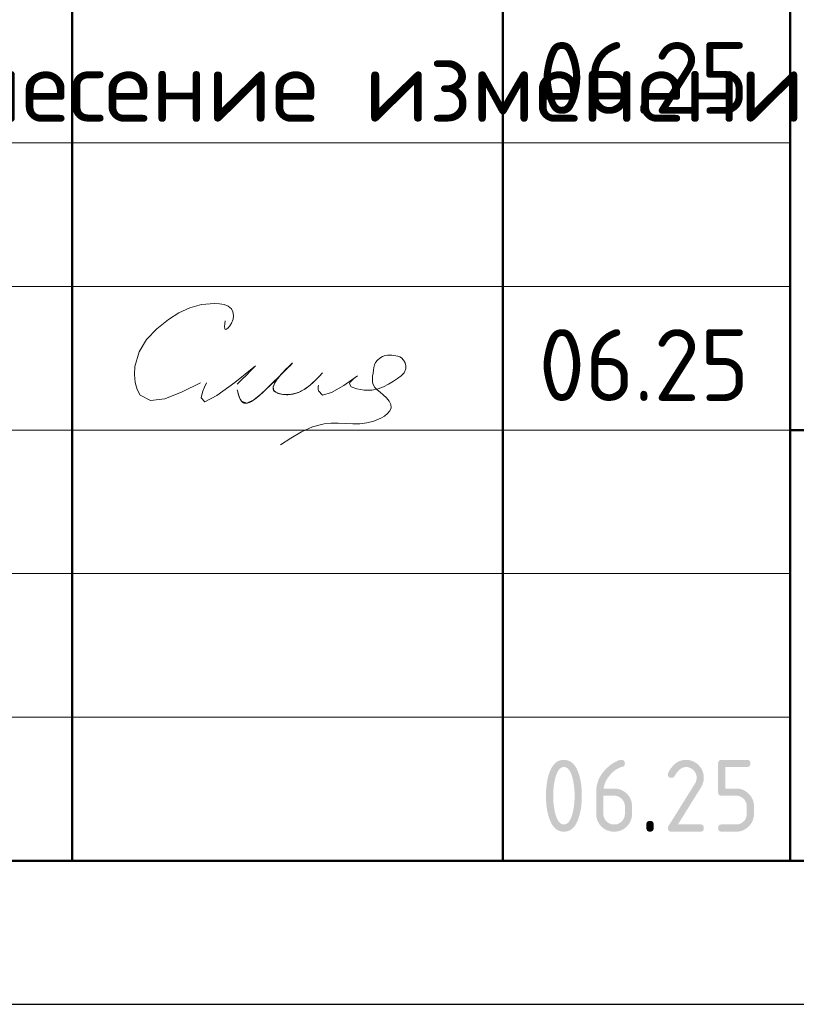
# Model space of a CAD drawing. Header units: millimetres. Extents: x 0 to 50400, y 0 to 35640.
# Tile 3 of 7: x 32181 to 35426, y 0 to 4115. Entities that reach past the tile are written whole.
import ezdxf

# ---------------------------------------------------------------- set-up
doc = ezdxf.new("R2010")
doc.units = ezdxf.units.MM
doc.layers.add('Standard', color=7, linetype='Continuous', lineweight=25)
doc.styles.add('ISOCPEUR', font='txt')

msp = doc.modelspace()

# ---------------------------------------------------------------- hatches: boundary and pattern name
at = {"layer": 'Standard', "linetype": 'Continuous', "lineweight": 25, "transparency": 33554687}
h = msp.add_hatch(color=7, dxfattribs=at)
h.paths.add_polyline_path([(34499.8, 871.5), (34499.8, 880.9), (34499.3, 889.9), (34498.8, 899), (34497.8, 907.7), (34496.8, 916.5), (34495.3, 925), (34493.9, 933.5), (34491.9, 941.7), (34490.4, 948), (34488.7, 953.4), (34487, 958.8), (34485.1, 963.5), (34483.2, 968.2), (34481.1, 972.1), (34479, 975.9), (34476.7, 979), (34474.4, 982.2), (34471.8, 984.5), (34469.3, 986.8), (34466.6, 988.4), (34463.9, 989.9), (34461, 990.7), (34458.1, 991.5), (34455, 991.5), (34451.9, 991.5), (34449, 990.7), (34446.1, 989.9), (34443.4, 988.4), (34440.8, 986.8), (34438.3, 984.5), (34435.8, 982.1), (34433.5, 979), (34431.2, 975.9), (34429.1, 972), (34427, 968.1), (34425.1, 963.4), (34423.2, 958.7), (34421.5, 953.2), (34419.8, 947.8), (34418.3, 941.5), (34416.3, 933.1), (34414.8, 924.5), (34413.2, 916), (34412.2, 907.2), (34411.2, 898.5), (34410.7, 889.5), (34410.2, 880.6), (34410.2, 871.5), (34410.2, 862.3), (34410.7, 853.3), (34411.2, 844.3), (34412.2, 835.5), (34413.2, 826.7), (34414.6, 818.2), (34416.1, 809.6), (34418.1, 801.3), (34419.6, 795.1), (34421.3, 789.7), (34423, 784.2), (34424.9, 779.6), (34426.8, 774.9), (34428.9, 771), (34431, 767.1), (34433.3, 764), (34435.6, 760.9), (34438.1, 758.6), (34440.6, 756.3), (34443.3, 754.7), (34446.1, 753.2), (34449, 752.4), (34451.9, 751.6), (34455, 751.6), (34458.1, 751.6), (34461, 752.4), (34463.9, 753.2), (34466.6, 754.7), (34469.3, 756.3), (34471.8, 758.6), (34474.4, 760.9), (34476.7, 764), (34479, 767.1), (34481.1, 771), (34483.2, 774.9), (34485.1, 779.6), (34487, 784.2), (34488.7, 789.7), (34490.4, 795.1), (34491.9, 801.3), (34493.9, 809.6), (34495.3, 818.2), (34496.8, 826.7), (34497.8, 835.5), (34498.8, 844.3), (34499.3, 853.3), (34499.8, 862.3)])
h.paths.add_polyline_path([(34529.9, 871.5), (34529.9, 864.8), (34529.6, 858.4), (34529.4, 851.9), (34529, 845.6), (34528.6, 839.4), (34528, 833.4), (34527.4, 827.3), (34526.6, 821.5), (34525.7, 815.7), (34524.7, 810.2), (34523.7, 804.6), (34522.4, 799.3), (34521.2, 793.9), (34519.8, 788.8), (34518.3, 783.7), (34516.7, 778.8), (34514.3, 771.7), (34511.5, 765.4), (34508.7, 759.1), (34505.6, 753.8), (34502.5, 748.4), (34499, 743.9), (34495.5, 739.4), (34491.6, 735.9), (34487.8, 732.3), (34483.5, 729.6), (34479.3, 726.9), (34474.7, 725.1), (34470.2, 723.3), (34465.2, 722.4), (34460.3, 721.5), (34455, 721.5), (34449.7, 721.5), (34444.7, 722.4), (34439.8, 723.3), (34435.2, 725.1), (34430.6, 726.9), (34426.4, 729.6), (34422.2, 732.2), (34418.4, 735.8), (34414.5, 739.4), (34411, 743.8), (34407.5, 748.3), (34404.4, 753.6), (34401.2, 759), (34398.5, 765.2), (34395.7, 771.5), (34393.3, 778.6), (34391.6, 783.5), (34390.2, 788.6), (34388.8, 793.7), (34387.5, 799.1), (34386.3, 804.4), (34385.3, 810), (34384.2, 815.6), (34383.4, 821.4), (34382.6, 827.2), (34382, 833.2), (34381.4, 839.3), (34380.9, 845.5), (34380.5, 851.8), (34380.3, 858.3), (34380.1, 864.8), (34380.1, 871.5), (34380.1, 878.3), (34380.3, 884.8), (34380.5, 891.3), (34380.9, 897.6), (34381.4, 903.8), (34382, 909.9), (34382.6, 915.9), (34383.4, 921.7), (34384.2, 927.5), (34385.3, 933.1), (34386.3, 938.7), (34387.5, 944), (34388.8, 949.4), (34390.2, 954.5), (34391.6, 959.6), (34393.3, 964.5), (34395.7, 971.6), (34398.5, 977.9), (34401.2, 984.1), (34404.4, 989.5), (34407.5, 994.8), (34411, 999.3), (34414.5, 1003.7), (34418.4, 1007.3), (34422.2, 1010.9), (34426.4, 1013.5), (34430.6, 1016.2), (34435.2, 1018), (34439.8, 1019.8), (34444.7, 1020.7), (34449.7, 1021.5), (34455, 1021.5), (34460.3, 1021.5), (34465.2, 1020.6), (34470.2, 1019.8), (34474.7, 1018), (34479.3, 1016.2), (34483.5, 1013.5), (34487.8, 1010.8), (34491.6, 1007.2), (34495.5, 1003.6), (34499, 999.2), (34502.5, 994.7), (34505.6, 989.3), (34508.7, 984), (34511.5, 977.7), (34514.3, 971.4), (34516.7, 964.3), (34518.3, 959.4), (34519.8, 954.3), (34521.2, 949.2), (34522.4, 943.8), (34523.7, 938.5), (34524.7, 932.9), (34525.7, 927.3), (34526.6, 921.5), (34527.4, 915.7), (34528, 909.7), (34528.6, 903.7), (34529, 897.4), (34529.4, 891.2), (34529.6, 884.7), (34529.9, 878.3)], flags=16)
h = msp.add_hatch(color=7, dxfattribs=at)
h.paths.add_polyline_path([(34620, 871.5), (34620, 796.6), (34620, 791.9), (34620.8, 787.5), (34621.6, 783.2), (34623.3, 779.2), (34624.9, 775.2), (34627.3, 771.6), (34629.8, 767.9), (34633, 764.7), (34636.3, 761.4), (34639.9, 758.9), (34643.5, 756.5), (34647.5, 754.9), (34651.5, 753.2), (34655.8, 752.4), (34660.1, 751.6), (34664.8, 751.6), (34669.5, 751.6), (34673.9, 752.4), (34678.2, 753.2), (34682.2, 754.9), (34686.1, 756.5), (34689.7, 759), (34693.4, 761.5), (34696.6, 764.8), (34699.9, 768.1), (34702.3, 771.7), (34704.7, 775.3), (34706.4, 779.3), (34708, 783.3), (34708.8, 787.6), (34709.6, 791.9), (34709.6, 796.6), (34709.6, 826.6), (34709.6, 831.3), (34708.8, 835.6), (34708, 840), (34706.4, 844), (34704.7, 848), (34702.2, 851.6), (34699.8, 855.2), (34696.5, 858.5), (34693.2, 861.7), (34689.6, 864.2), (34686, 866.6), (34682, 868.3), (34678.1, 869.9), (34673.8, 870.7), (34669.5, 871.5), (34664.8, 871.5)])
h.paths.add_polyline_path([(34694.7, 1021.5), (34696.5, 1021.5), (34698.2, 1021.3), (34699.8, 1021.1), (34701.2, 1020.6), (34702.6, 1020.1), (34703.8, 1019.4), (34705, 1018.7), (34705.9, 1017.8), (34706.8, 1016.9), (34707.5, 1015.7), (34708.2, 1014.5), (34708.7, 1013.1), (34709.2, 1011.7), (34709.4, 1010.1), (34709.6, 1008.4), (34709.6, 1006.6), (34709.6, 1003.8), (34709.2, 1001.6), (34708.7, 999.4), (34707.8, 997.7), (34706.8, 996.1), (34705.4, 995.1), (34704, 994.1), (34702.2, 993.6), (34698, 992.5), (34694, 991.1), (34689.9, 989.7), (34686, 987.9), (34682.1, 986.2), (34678.4, 984), (34674.6, 981.9), (34671, 979.4), (34667.3, 976.9), (34663.8, 974), (34660.3, 971.2), (34657, 968), (34653.6, 964.7), (34650.3, 961.1), (34647.1, 957.6), (34644, 953.6), (34639.1, 947.4), (34635.2, 941), (34631.3, 934.6), (34628.4, 928.1), (34625.6, 921.6), (34623.8, 915), (34621.9, 908.4), (34621.1, 901.6), (34664.9, 901.6), (34668.8, 901.6), (34672.6, 901.3), (34676.5, 900.9), (34680.1, 900.2), (34683.8, 899.6), (34687.2, 898.5), (34690.7, 897.5), (34694.1, 896.1), (34697.4, 894.8), (34700.6, 893.1), (34703.7, 891.4), (34706.7, 889.3), (34709.8, 887.3), (34712.6, 884.9), (34715.4, 882.5), (34718.2, 879.8), (34720.8, 877), (34723.2, 874.2), (34725.5, 871.3), (34727.6, 868.3), (34729.6, 865.2), (34731.3, 862.1), (34733, 858.9), (34734.3, 855.6), (34735.6, 852.2), (34736.7, 848.8), (34737.7, 845.3), (34738.3, 841.7), (34739, 838), (34739.3, 834.3), (34739.7, 830.5), (34739.7, 826.6), (34739.7, 796.6), (34739.7, 792.6), (34739.3, 788.9), (34739, 785.1), (34738.3, 781.5), (34737.6, 777.9), (34736.6, 774.4), (34735.6, 770.9), (34734.2, 767.6), (34732.8, 764.3), (34731.1, 761.1), (34729.4, 757.9), (34727.4, 754.9), (34725.3, 751.8), (34722.9, 749), (34720.5, 746.1), (34717.8, 743.4), (34715.1, 740.6), (34712.2, 738.2), (34709.3, 735.9), (34706.3, 733.8), (34703.2, 731.8), (34700.1, 730.1), (34696.9, 728.4), (34693.6, 727), (34690.3, 725.6), (34686.8, 724.6), (34683.4, 723.6), (34679.8, 722.9), (34676.2, 722.2), (34672.4, 721.9), (34668.7, 721.5), (34664.8, 721.5), (34660.9, 721.5), (34657.1, 721.9), (34653.4, 722.2), (34649.8, 722.9), (34646.2, 723.6), (34642.7, 724.6), (34639.2, 725.6), (34635.9, 727), (34632.6, 728.3), (34629.4, 730), (34626.2, 731.7), (34623.2, 733.7), (34620.2, 735.8), (34617.3, 738.2), (34614.5, 740.5), (34611.7, 743.2), (34609, 746), (34606.6, 748.8), (34604.3, 751.7), (34602.2, 754.7), (34600.2, 757.7), (34598.5, 760.9), (34596.8, 764), (34595.4, 767.3), (34594, 770.6), (34593, 774.1), (34592, 777.5), (34591.3, 781.1), (34590.6, 784.7), (34590.3, 788.4), (34590, 792.2), (34590, 796.1), (34590, 886.5), (34590, 892.9), (34590.5, 899.1), (34591, 905.2), (34592.1, 911.2), (34593.1, 917.2), (34594.7, 923), (34596.3, 928.7), (34598.4, 934.3), (34600.5, 939.9), (34603.1, 945.3), (34605.8, 950.7), (34609, 955.9), (34612.1, 961.1), (34615.8, 966.1), (34619.5, 971.1), (34623.7, 975.9), (34627, 979.6), (34630.4, 983), (34633.7, 986.5), (34637.2, 989.7), (34640.6, 992.8), (34644.1, 995.8), (34647.6, 998.7), (34651.2, 1001.3), (34654.8, 1004), (34658.5, 1006.3), (34662.1, 1008.7), (34665.8, 1010.8), (34669.6, 1012.9), (34673.4, 1014.7), (34677.2, 1016.6), (34681.1, 1018.1), (34683.3, 1019), (34685.2, 1019.6), (34687.2, 1020.3), (34688.9, 1020.7), (34690.6, 1021.1), (34692, 1021.3), (34693.5, 1021.5)], flags=16)
for points in [[(34964.6, 1021.5), (34968.5, 1021.5), (34972.2, 1021.2), (34976, 1020.9), (34979.6, 1020.2), (34983.2, 1019.5), (34986.7, 1018.5), (34990.1, 1017.4), (34993.4, 1016.1), (34996.7, 1014.7), (34999.9, 1013), (35003.1, 1011.3), (35006.1, 1009.2), (35009.1, 1007.2), (35012, 1004.8), (35014.9, 1002.4), (35017.6, 999.6), (35020.4, 996.9), (35022.8, 994), (35025.2, 991.1), (35027.2, 988.1), (35029.3, 985), (35031, 981.9), (35032.7, 978.7), (35034.1, 975.4), (35035.5, 972.1), (35036.5, 968.6), (35037.5, 965.2), (35038.2, 961.5), (35038.9, 957.9), (35039.2, 954.2), (35039.6, 950.4), (35039.6, 946.6), (35039.6, 941.2), (35038.7, 935.9), (35037.9, 930.5), (35036.2, 925.1), (35034.5, 919.7), (35031.9, 914.3), (35029.3, 908.8), (35025.9, 903.4), (34931.4, 751.6), (35024.6, 751.6), (35026.4, 751.6), (35028.1, 751.4), (35029.7, 751.1), (35031.1, 750.7), (35032.5, 750.2), (35033.7, 749.5), (35034.9, 748.8), (35035.8, 747.8), (35036.8, 746.9), (35037.5, 745.7), (35038.2, 744.6), (35038.6, 743.2), (35039.1, 741.7), (35039.3, 740.1), (35039.6, 738.4), (35039.6, 736.6), (35039.6, 734.7), (35039.3, 733), (35039.1, 731.4), (35038.6, 730), (35038.2, 728.6), (35037.5, 727.4), (35036.8, 726.2), (35035.8, 725.3), (35034.9, 724.4), (35033.7, 723.7), (35032.5, 723), (35031.1, 722.5), (35029.7, 722), (35028.1, 721.8), (35026.4, 721.5), (35024.6, 721.5), (34904.6, 721.5), (34902.7, 721.5), (34901.1, 721.8), (34899.5, 722), (34898.1, 722.5), (34896.7, 723), (34895.5, 723.7), (34894.3, 724.4), (34893.4, 725.3), (34892.4, 726.2), (34891.7, 727.4), (34891, 728.6), (34890.6, 730), (34890.1, 731.4), (34889.9, 733), (34889.6, 734.7), (34889.6, 736.5), (34889.6, 738.8), (34890.2, 741), (34890.9, 743.1), (34892.1, 745.2), (35002.1, 921.7), (35004, 924.7), (35005.4, 927.8), (35006.8, 930.8), (35007.7, 933.9), (35008.6, 937), (35009.1, 940.2), (35009.6, 943.3), (35009.6, 946.5), (35009.6, 951.2), (35008.8, 955.5), (35007.9, 959.8), (35006.3, 963.8), (35004.6, 967.7), (35002.2, 971.4), (34999.7, 975), (34996.4, 978.3), (34993.1, 981.6), (34989.5, 984.1), (34985.8, 986.6), (34981.9, 988.2), (34977.9, 989.8), (34973.6, 990.7), (34969.3, 991.5), (34964.6, 991.5), (34961.4, 991.5), (34958.3, 990.9), (34955.2, 990.3), (34952.1, 989.1), (34949.1, 988), (34946.1, 986.2), (34943.1, 984.4), (34940.1, 982.1), (34937.2, 979.7), (34934.3, 976.8), (34931.4, 973.8), (34928.6, 970.3), (34925.8, 966.7), (34923, 962.6), (34920.3, 958.5), (34917.6, 953.8), (34916.5, 952), (34915.2, 950.6), (34913.9, 949.2), (34912.3, 948.3), (34910.7, 947.4), (34908.8, 947), (34906.8, 946.5), (34904.6, 946.5), (34902.7, 946.5), (34901.1, 946.7), (34899.5, 947), (34898.1, 947.4), (34896.7, 947.9), (34895.5, 948.6), (34894.3, 949.3), (34893.4, 950.3), (34892.4, 951.2), (34891.7, 952.4), (34891, 953.5), (34890.6, 954.9), (34890.1, 956.3), (34889.9, 958), (34889.6, 959.6), (34889.6, 961.5), (34889.6, 963.2), (34890, 964.7), (34890.3, 966.3), (34891, 967.6), (34894.5, 974.4), (34898.2, 980.3), (34902, 986.2), (34906.1, 991.2), (34910.1, 996.3), (34914.4, 1000.5), (34918.8, 1004.7), (34923.4, 1008.1), (34928, 1011.4), (34932.8, 1014), (34937.7, 1016.5), (34942.9, 1018.2), (34948, 1019.9), (34953.5, 1020.7), (34958.9, 1021.5)], [(35099.5, 886.5), (35099.5, 1006.5), (35099.5, 1008.4), (35099.8, 1010.1), (35100, 1011.7), (35100.4, 1013.1), (35100.9, 1014.5), (35101.6, 1015.7), (35102.3, 1016.9), (35103.3, 1017.8), (35104.2, 1018.7), (35105.4, 1019.4), (35106.5, 1020.1), (35107.9, 1020.6), (35109.3, 1021.1), (35111, 1021.3), (35112.6, 1021.5), (35114.5, 1021.5), (35219.2, 1021.5), (35221.1, 1021.5), (35222.7, 1021.3), (35224.3, 1021.1), (35225.7, 1020.6), (35227.1, 1020.1), (35228.3, 1019.4), (35229.5, 1018.7), (35230.4, 1017.8), (35231.4, 1016.9), (35232.1, 1015.7), (35232.8, 1014.5), (35233.2, 1013.1), (35233.7, 1011.7), (35234, 1010), (35234.2, 1008.4), (35234.2, 1006.5), (35234.2, 1004.6), (35234, 1003), (35233.7, 1001.4), (35233.2, 999.9), (35232.8, 998.5), (35232.1, 997.4), (35231.4, 996.2), (35230.4, 995.2), (35229.5, 994.3), (35228.3, 993.6), (35227.1, 992.9), (35225.7, 992.4), (35224.3, 992), (35222.7, 991.7), (35221.1, 991.5), (35219.2, 991.5), (35129.6, 991.5), (35129.6, 901.6), (35174.4, 901.6), (35178.3, 901.6), (35182.1, 901.3), (35185.8, 900.9), (35189.4, 900.2), (35193, 899.5), (35196.4, 898.5), (35199.9, 897.5), (35203.2, 896.1), (35206.5, 894.7), (35209.7, 893), (35212.8, 891.3), (35215.9, 889.2), (35218.9, 887.1), (35221.8, 884.7), (35224.6, 882.3), (35227.4, 879.5), (35230.1, 876.8), (35232.5, 873.9), (35234.9, 871), (35236.9, 868), (35239, 864.9), (35240.7, 861.8), (35242.4, 858.6), (35243.8, 855.3), (35245.1, 852), (35246.2, 848.5), (35247.2, 845.1), (35247.9, 841.5), (35248.5, 837.9), (35248.9, 834.2), (35249.2, 830.4), (35249.2, 826.6), (35249.2, 796.6), (35249.2, 792.7), (35248.9, 788.9), (35248.5, 785.2), (35247.9, 781.6), (35247.2, 778), (35246.1, 774.5), (35245.1, 771), (35243.7, 767.7), (35242.4, 764.4), (35240.6, 761.2), (35238.9, 758.1), (35236.9, 755), (35234.8, 752), (35232.4, 749.1), (35230, 746.2), (35227.2, 743.5), (35224.5, 740.7), (35221.6, 738.3), (35218.7, 735.9), (35215.7, 733.9), (35212.7, 731.8), (35209.5, 730.1), (35206.3, 728.4), (35203, 727), (35199.7, 725.7), (35196.3, 724.6), (35192.8, 723.6), (35189.2, 722.9), (35185.7, 722.2), (35182, 721.9), (35178.2, 721.5), (35174.4, 721.5), (35114.5, 721.5), (35112.6, 721.5), (35111, 721.8), (35109.3, 722), (35107.9, 722.5), (35106.5, 723), (35105.4, 723.7), (35104.2, 724.4), (35103.3, 725.3), (35102.3, 726.2), (35101.6, 727.4), (35100.9, 728.6), (35100.5, 730), (35100, 731.4), (35099.8, 733), (35099.5, 734.7), (35099.5, 736.6), (35099.5, 738.4), (35099.8, 740.1), (35100, 741.7), (35100.4, 743.2), (35100.9, 744.6), (35101.6, 745.7), (35102.3, 746.9), (35103.3, 747.8), (35104.2, 748.8), (35105.4, 749.5), (35106.5, 750.2), (35107.9, 750.7), (35109.3, 751.1), (35111, 751.4), (35112.6, 751.6), (35114.5, 751.6), (35174.3, 751.6), (35179, 751.6), (35183.4, 752.4), (35187.7, 753.2), (35191.7, 754.9), (35195.7, 756.5), (35199.3, 758.9), (35202.9, 761.4), (35206.1, 764.7), (35209.4, 767.9), (35211.9, 771.6), (35214.3, 775.2), (35215.9, 779.2), (35217.6, 783.2), (35218.4, 787.5), (35219.2, 791.9), (35219.2, 796.6), (35219.2, 826.6), (35219.2, 831.2), (35218.4, 835.5), (35217.5, 839.9), (35215.9, 843.8), (35214.3, 847.8), (35211.8, 851.4), (35209.3, 855.1), (35206, 858.4), (35202.8, 861.7), (35199.1, 864.1), (35195.5, 866.6), (35191.5, 868.2), (35187.6, 869.9), (35183.3, 870.7), (35179, 871.5), (35174.3, 871.5), (35114.5, 871.5), (35112.6, 871.5), (35111, 871.8), (35109.3, 872), (35107.9, 872.5), (35106.5, 872.9), (35105.4, 873.6), (35104.2, 874.4), (35103.3, 875.3), (35102.3, 876.2), (35101.6, 877.4), (35100.9, 878.6), (35100.4, 880), (35100, 881.4), (35099.8, 883), (35099.5, 884.7)], [(34799.8, 751.6), (34799.8, 753.5), (34800, 755.1), (34800.3, 756.8), (34800.7, 758.2), (34801.2, 759.6), (34801.9, 760.8), (34802.6, 761.9), (34803.6, 762.9), (34804.5, 763.8), (34805.7, 764.5), (34806.8, 765.2), (34808.2, 765.7), (34809.7, 766.2), (34811.3, 766.4), (34812.9, 766.6), (34814.8, 766.6), (34816.7, 766.6), (34818.3, 766.4), (34820, 766.2), (34821.4, 765.7), (34822.8, 765.2), (34824, 764.5), (34825.2, 763.8), (34826.1, 762.9), (34827, 761.9), (34827.7, 760.8), (34828.4, 759.6), (34828.9, 758.2), (34829.4, 756.8), (34829.6, 755.1), (34829.8, 753.5), (34829.8, 751.6), (34829.8, 736.6), (34829.8, 734.7), (34829.6, 733), (34829.4, 731.4), (34828.9, 730), (34828.4, 728.6), (34827.7, 727.4), (34827, 726.2), (34826.1, 725.3), (34825.2, 724.4), (34824, 723.7), (34822.8, 723), (34821.4, 722.5), (34820, 722), (34818.3, 721.8), (34816.7, 721.5), (34814.8, 721.5), (34812.9, 721.5), (34811.3, 721.8), (34809.7, 722), (34808.2, 722.5), (34806.8, 723), (34805.7, 723.7), (34804.5, 724.4), (34803.6, 725.3), (34802.6, 726.2), (34801.9, 727.4), (34801.2, 728.6), (34800.7, 730), (34800.3, 731.4), (34800, 733), (34799.8, 734.7), (34799.8, 736.6)]]:
    msp.add_hatch(color=7, dxfattribs=at).paths.add_polyline_path(points, flags=16)

# ---------------------------------------------------------------- linework, layer by layer
at = {"layer": 'Standard', "color": 7, "linetype": 'Continuous', "lineweight": 50, "transparency": 33554687}
for p, q in [((32400, 600), (32400, 7200)), ((34200, 600), (34200, 7200)), ((35400, 600), (35400, 7200)), ((35400, 2400), (49800, 2400))]:
    msp.add_line(p, q, dxfattribs=at)
at = {"layer": 'Standard', "color": 7, "linetype": 'Continuous', "lineweight": 13, "transparency": 33554687}
for p, q in [((27600, 3600), (35400, 3600)), ((27600, 3000), (35400, 3000)), ((27600, 3000), (35400, 3000)), ((27600, 2400), (35400, 2400)), ((27600, 2400), (35400, 2400)), ((27600, 1800), (35400, 1800)), ((27600, 1200), (35400, 1200))]:
    msp.add_line(p, q, dxfattribs=at)
at = {"layer": 'Standard', "color": 7, "linetype": 'Continuous', "lineweight": 25, "transparency": 33554687}
msp.add_line((27600, 600), (49800, 600), dxfattribs=at)
msp.add_line((27600, 600), (49800, 600), dxfattribs=at)
msp.add_line((27600, 600), (49800, 600), dxfattribs=at)
msp.add_lwpolyline([(0, 0), (50400, 0), (50400, 35640), (0, 35640), (0, 0)], close=True, dxfattribs=at)
at = {"layer": 'Standard', "color": 7, "linetype": 'Continuous', "lineweight": 50, "transparency": 33554687}
msp.add_lwpolyline([(2400, 35040), (49800, 35040), (49800, 600), (2400, 600), (2400, 35040)], close=True, dxfattribs=at)
at = {"layer": 'Standard', "color": 250, "linetype": 'Continuous', "lineweight": 18, "true_color": 0x2d2d2d, "transparency": 33554687}
for points in [[(33040.4, 2856.7), (33038.6, 2844.1), (33037.5, 2832.9), (33037.9, 2824.6), (33040.4, 2820.7), (33045.4, 2822), (33052.1, 2827.6), (33059.3, 2836.1), (33065.8, 2846.1), (33072.8, 2863.1), (33074.8, 2879.3), (33072.4, 2893.9), (33065.8, 2906.1), (33052.7, 2917.1), (33035.5, 2924.1), (33015.8, 2927.8), (32995.3, 2929.2), (32941.5, 2925), (32892, 2911.2), (32846, 2889.5), (32802.5, 2861.9), (32754, 2823.6), (32711.7, 2778.7), (32679.9, 2726.4), (32662.7, 2665.8), (32660.8, 2632.1), (32663.8, 2599), (32671.8, 2569.2), (32684.9, 2545.6), (32728.1, 2523.1), (32788.3, 2531), (32859.9, 2559.1), (32937.1, 2597.2)], [(33446.1, 2639), (33445.5, 2638.3), (33444.9, 2637.6), (33444.3, 2637), (33443.6, 2636.3), (33434.6, 2626.5), (33425.5, 2616.8), (33416.1, 2607.3), (33406.5, 2598), (33400.4, 2592.6), (33394.2, 2587.3), (33387.9, 2582.1), (33381.3, 2577.2), (33375.9, 2573.4), (33370.3, 2569.8), (33364.7, 2566.5), (33358.9, 2563.3), (33353.8, 2560.7), (33348.5, 2558.3), (33343.2, 2556.2), (33337.8, 2554.2), (33332.8, 2552.7), (33327.6, 2551.3), (33322.5, 2550.1), (33317.3, 2549.2), (33312.1, 2548.5), (33306.9, 2548), (33301.8, 2547.7), (33296.6, 2547.7), (33291.3, 2547.9), (33286, 2548.3), (33280.8, 2548.9), (33275.6, 2549.7), (33271.4, 2550.6), (33267.2, 2551.6), (33263, 2552.8), (33259, 2554.3), (33256.4, 2555.4), (33253.8, 2556.6), (33251.3, 2557.9), (33249, 2559.5), (33247.5, 2560.6), (33246.1, 2561.8), (33244.9, 2563), (33243.7, 2564.4), (33242.9, 2565.6), (33242.2, 2566.8), (33241.6, 2568.1), (33241, 2569.5), (33240.6, 2571), (33240.3, 2572.5), (33240.2, 2574.1), (33240.1, 2575.6), (33240.2, 2577.8), (33240.5, 2579.9), (33240.9, 2582), (33241.5, 2584.1), (33242.5, 2587.3), (33243.8, 2590.5), (33245.2, 2593.6), (33246.8, 2596.6), (33249.7, 2601.5), (33252.9, 2606.3), (33256.2, 2610.9), (33259.7, 2615.5), (33266.2, 2623.7), (33272.9, 2631.7), (33279.9, 2639.3), (33287.2, 2646.7), (33295.5, 2654.5), (33303.8, 2662.2), (33312.1, 2670.2), (33320, 2678.9), (33320.3, 2679.2), (33320.5, 2679.4), (33320.8, 2679.6), (33321.1, 2679.7), (33321.1, 2679.7), (33321.1, 2679.7), (33321.1, 2679.7), (33321.1, 2679.7), (33321.1, 2679.7), (33321.1, 2679.7), (33321.1, 2679.7), (33321.1, 2679.7), (33321.1, 2679.7), (33321.1, 2679.7), (33321.1, 2679.7), (33321.1, 2679.7), (33321.1, 2679.7), (33321.1, 2679.7), (33321.1, 2679.7), (33321.1, 2679.7), (33321, 2679.5), (33320.9, 2679.3), (33320.7, 2679.1), (33320.5, 2679), (33305.7, 2666), (33292.2, 2652.6), (33279.4, 2638.9), (33266.7, 2625.1), (33248.4, 2606), (33229.5, 2587.3), (33210.1, 2568.9), (33190.4, 2551), (33183.5, 2544.9), (33176.6, 2539), (33169.5, 2533.3), (33162.2, 2527.8), (33158, 2524.8), (33153.6, 2522), (33149.2, 2519.4), (33144.6, 2517), (33141.7, 2515.6), (33138.7, 2514.4), (33135.7, 2513.4), (33132.7, 2512.6), (33130.6, 2512.2), (33128.5, 2511.9), (33126.3, 2511.8), (33124.2, 2511.8), (33122.5, 2512), (33120.8, 2512.3), (33119.2, 2512.7), (33117.6, 2513.2), (33116.1, 2513.9), (33114.6, 2514.7), (33113.2, 2515.6), (33111.9, 2516.6), (33110.4, 2517.9), (33109, 2519.4), (33107.7, 2521), (33106.5, 2522.6), (33104.6, 2525.6), (33102.9, 2528.6), (33101.5, 2531.8), (33100.1, 2535), (33097.2, 2543), (33094.6, 2551.1), (33092.3, 2559.2), (33090.1, 2567.4)], [(33090.1, 2567.4), (33094, 2553.5), (33098.1, 2540.4), (33102.8, 2529), (33108.3, 2520.1), (33130.3, 2512.1), (33159.9, 2526.1), (33195.4, 2555.6), (33235.1, 2594), (33268.7, 2627.1), (33298, 2656.1), (33317, 2675.3), (33320, 2678.8), (33313.9, 2673.2), (33303.8, 2663.5), (33291.2, 2650.8), (33277.5, 2636.4), (33260.3, 2616.3), (33246.9, 2596.7), (33240.3, 2579), (33243.6, 2564.6), (33250.9, 2558.2), (33261.3, 2553.4), (33273.7, 2550.1), (33286.7, 2548.2), (33317.9, 2549.3), (33346.2, 2557.3), (33371.9, 2570.8), (33395.2, 2588.1), (33408.7, 2600.1), (33421.5, 2612.7), (33433.9, 2625.7), (33446.1, 2639)], [(33592.6, 2626.6), (33580.6, 2617.6), (33570.1, 2608.7), (33562.3, 2600.4), (33558.6, 2592.7), (33566.4, 2580.1), (33589.4, 2571.5), (33620.4, 2567.1), (33652, 2567.2), (33679.2, 2571.8), (33701.8, 2580.2), (33722.5, 2591.4), (33743.5, 2604.4), (33760, 2614.7), (33775.5, 2626.1), (33787.8, 2639.4), (33794.4, 2655.3), (33794.7, 2667.8), (33791.6, 2680.5), (33785.5, 2692.1), (33776.9, 2701.1), (33769.7, 2705.3), (33761.8, 2708.1), (33753.4, 2710), (33744.8, 2711.2), (33735.7, 2712.3), (33726.7, 2712.8), (33717.7, 2712.6), (33708.8, 2711.2), (33696.8, 2707.2), (33685.6, 2700.9), (33675.8, 2692.6), (33668.3, 2682.8), (33663.6, 2672.6), (33660.8, 2661.6), (33659, 2650), (33657.6, 2637.9), (33656, 2625.1), (33654.9, 2612.6), (33655.2, 2600.7), (33657.6, 2589.9), (33664.4, 2578.2), (33674.6, 2567.9), (33686.9, 2558), (33700, 2547.5), (33713.4, 2534.7), (33724.5, 2520.8), (33731.6, 2506.4), (33732.9, 2492.4), (33728, 2480), (33718.2, 2468.7), (33705.1, 2458.6), (33690.5, 2449.9), (33661.1, 2437.2), (33631.8, 2429.7), (33602.5, 2426.3), (33572.9, 2425.7), (33542.8, 2426.8), (33512.5, 2428), (33482.4, 2428.2), (33452.9, 2425.7), (33405, 2413.5), (33359.2, 2392.9), (33314.7, 2366.6), (33270.9, 2337.5)], [(32961.1, 2597.2), (32953.8, 2579.5), (32947.1, 2562.6), (32942, 2547.5), (32939.1, 2535.1), (32954.5, 2518.3), (33005.5, 2544.4), (33080.1, 2598.9), (33166.5, 2667.8)], [(33166.5, 2667.8), (33147.4, 2648.7), (33128.3, 2629.6), (33109.2, 2610.5), (33090.1, 2591.4)], [(33429.2, 2588.1), (33428.8, 2581.6), (33428.6, 2575.3), (33428.7, 2569.4), (33429.2, 2564.1), (33446.4, 2545.5), (33483.9, 2556.2), (33534.9, 2586.5), (33592.6, 2626.6)]]:
    msp.add_lwpolyline(points, dxfattribs=at)

# ---------------------------------------------------------------- texts
at = {"layer": 'Standard', "color": 7, "linetype": 'Continuous', "lineweight": 18, "transparency": 33554687, "insert": (21809.3, 4590.8), "char_height": 300, "width": 13865.25, "attachment_point": 1, "line_spacing_factor": 1.204819}
msp.add_mtext('\\A1;{\\fISOCPEUR|i0|b0;\\H300.000000;\\W1.000000;\\C7;В выделенной области представлена замененная ( актуальная) версия.}\\P{\\fISOCPEUR|i0|b0;\\H300.000000;\\W1.000000;\\C7;Содержание изменения см. в листе разрешения на внесение изменений}\\P', dxfattribs=at)
at = {"layer": 'Standard', "color": 7, "linetype": 'Continuous', "lineweight": 25, "transparency": 33554687, "char_height": 300, "width": 1070.015, "attachment_point": 7, "style": 'ISOCPEUR'}
for insert in [(34350.1, 3721.5), (34350.1, 2521.5)]:
    msp.add_mtext('\\W0.94;06.25', dxfattribs=dict(at, insert=insert))

doc.saveas('drawing.dxf')
